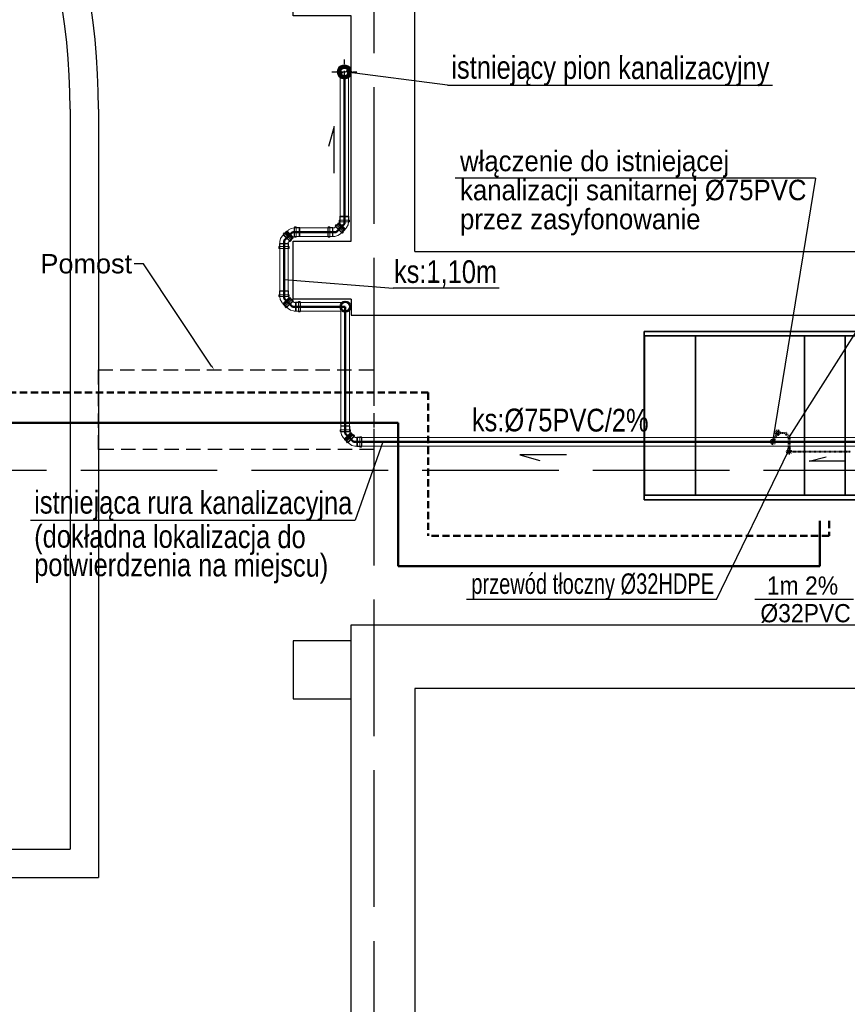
# Model space of a CAD drawing. Header units: millimetres. Extents: x -53858 to 733, y -20463 to 1307.
# Tile 4 of 256: x -50134 to -49407, y -19013 to -18148. Entities that reach past the tile are written whole.
import ezdxf
from ezdxf import colors
from ezdxf.entities.mleader import LeaderData, LeaderLine
from ezdxf.enums import TextEntityAlignment as Align
from ezdxf.math import Vec2, Vec3

# ---------------------------------------------------------------- set-up
doc = ezdxf.new("R2010")
doc.units = ezdxf.units.MM
for name, pattern in [('CONTINOUS', [0]), ('DASHDOT', [1, 0.5, -0.25, 0, -0.25]), ('DASHED', [19.049999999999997, 12.7, -6.35]), ('HIDDEN', [9.524999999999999, 6.35, -3.175]), ('XREF_2024_11_27_RZUT_BASEN_CAD$0$ACAD_ISO02W100', [15, 12, -3]), ('Środek', [29.999999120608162, 12.00000007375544, -5.999999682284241, 5.999999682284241, -5.999999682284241])]:
    doc.linetypes.add(name, pattern=pattern)
for name, color, linetype, lineweight in [('_HVAC_urzadzenia', 251, 'Continuous', 35), ('is_ct_centrale _zasilanie', 46, 'Continuous', 50), ('is_ct_centrale_powrot', 32, 'DASHED', 50), ('is_k_istniejąca rura kanalizacyjna', 80, 'Continuous', 50), ('is_k_podstropowa_opis_aran', 116, 'CONTINOUS', 30), ('is_k_przewod_ciś_aranz', 234, 'DASHDOT', 40), ('is_k_przewod_ciś_opis_aranz', 246, 'Continuous', 30), ('is_pomosty', 7, 'HIDDEN', 18), ('is_skropliny_opis_ALDI', 27, 'CONTINOUS', 30), ('Oś-1', 8, 'Środek', 25)]:
    doc.layers.add(name, color=color, linetype=linetype, lineweight=lineweight)
for name, color, linetype, lineweight, true_color in [('Fittings-2', 3, 'Continuous', 18, 0x00ff00), ('Kropla-1', 3, 'Continuous', 18, 0x00ff00), ('Oś-10', 3, 'Środek', 18, 0x00ff00), ('pipesocket-1', 3, 'Continuous', 18, 0x00ff00), ('Rury-3', 7, 'Continuous', 25, 0x00a693)]:
    doc.layers.add(name, color=color, linetype=linetype, lineweight=lineweight, true_color=true_color)
doc.layers.add('IS_PODKLAD', color=252, linetype='Continuous')
doc.layers.add('XREF_2024_11_27_RZUT_BASEN_CAD$0$_ściany', color=8, linetype='Continuous')
doc.styles.get("Standard").update_dxf_attribs({"font": 'arial.ttf'})
doc.styles.add('styl_FI', font='arial.ttf', dxfattribs={"width": 0.9, "height": 16})

# ---------------------------------------------------------------- blocks, each defined once
blk = doc.blocks.new('XREF_2024_11_27_RZUT_BASEN_CAD')
at = {"layer": 'XREF_2024_11_27_RZUT_BASEN_CAD$0$_ściany', "linetype": 'XREF_2024_11_27_RZUT_BASEN_CAD$0$ACAD_ISO02W100', "ltscale": 10}
for p, q in [((-49822.44360111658, -15657.63432427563), (-49822.44360111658, -20462.9633404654)), ((-53680.08059668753, -18543.92957778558), (-49212.83624911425, -18543.92957778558))]:
    blk.add_line(p, q, dxfattribs=at)
at = {"layer": 'XREF_2024_11_27_RZUT_BASEN_CAD$0$_ściany'}
for p, q in [((-49786.44360111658, -18351.92957778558), (-49786.44360111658, -16107.92957778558)), ((-50089.44360111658, -18226.92957778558), (-50089.44360111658, -18876.92957778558)), ((-50064.44360111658, -18226.92957778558), (-50064.44360111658, -18901.92957778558)), ((-49786.44360111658, -18351.92957778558), (-48939.9489098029, -18351.92957778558)), ((-49842.44360111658, -18393.92957778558), (-49842.44360111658, -18407.92957778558)), ((-49842.44360111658, -18407.92957778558), (-48939.9489098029, -18407.92957778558)), ((-49842.44360111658, -18679.92957778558), (-48939.9489098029, -18679.92957778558)), ((-49842.44360111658, -19163.92957778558), (-49842.44360111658, -18679.92957778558)), ((-51767.44360111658, -18876.92957778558), (-50089.44360111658, -18876.92957778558)), ((-51767.44360111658, -18901.92957778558), (-50064.44360111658, -18901.92957778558))]:
    blk.add_line(p, q, dxfattribs=at)
for points in [[(-49842.44360111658, -18393.92957778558), (-49893.44360111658, -18393.92957778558), (-49893.44360111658, -18342.92957778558), (-49842.44360111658, -18342.92957778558), (-49842.44360111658, -18144.92957778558), (-49893.44360111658, -18144.92957778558), (-49893.44360111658, -18093.92957778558), (-49842.44360111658, -18093.92957778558), (-49842.44360111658, -17876.92957778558), (-49893.44360111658, -17876.92957778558), (-49893.44360111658, -17825.92957778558), (-49842.44360111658, -17825.92957778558)], [(-49842.44360111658, -18693.92957778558), (-49893.44360111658, -18693.92957778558), (-49893.44360111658, -18744.92957778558), (-49842.44360111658, -18744.92957778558)], [(-48939.9489098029, -18735.92957778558), (-49786.44360111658, -18735.92957778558), (-49786.44360111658, -19798.66445561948), (-50123.44360111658, -20135.66445561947), (-50460.44360111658, -19798.66445561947), (-50460.44360111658, -19163.92957778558)]]:
    blk.add_lwpolyline(points, dxfattribs=at)
for radius in [598, 573]:
    blk.add_arc((-50662.44360111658, -18226.92957778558), radius, 0, 90, dxfattribs=at)
blk = doc.blocks.new('PIF_UN_S_W PVC-HT Bend GY_Wavin - socket_end-15712191-Etap 2 Kondygnacja P01_P01G _-3_22_ Copy 1')
at = {"layer": 'Fittings-2'}
for p, q in [((-16.00000000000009, 37.50000000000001), (-64, 37.50000000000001)), ((-64, -37.5), (-64, 37.50000000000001)), ((-64, 37.50000000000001), (-64, -37.5)), ((-15.20279579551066, 37.83021279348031), (-15.99999999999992, 37.5)), ((-4.596194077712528, 48.43681451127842), (-15.20279579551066, 37.83021279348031)), ((24.39518395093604, 77.428192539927), (-6.363961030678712, 46.66904755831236)), ((10.60660171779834, 67.17514421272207), (-6.363961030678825, 50.20458146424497)), ((-6.363961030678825, 50.20458146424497), (-6.363961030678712, 46.66904755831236)), ((50.20458146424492, -6.363961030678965), (-6.363961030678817, 50.20458146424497)), ((-6.363961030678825, 50.20458146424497), (50.20458146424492, -6.363961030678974)), ((-6.363961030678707, 46.66904755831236), (46.66904755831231, -6.363961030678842)), ((46.66904755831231, -6.363961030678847), (-6.363961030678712, 46.66904755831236)), ((48.43681451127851, -4.596194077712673), (-4.596194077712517, 48.43681451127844)), ((-4.596194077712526, 48.43681451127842), (48.43681451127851, -4.596194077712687)), ((17.67766952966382, 81.317279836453), (7.071067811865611, 70.71067811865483)), ((70.71067811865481, 7.071067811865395), (7.071067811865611, 70.71067811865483)), ((7.071067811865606, 70.71067811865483), (70.71067811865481, 7.07106781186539)), ((67.17514421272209, 10.60660171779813), (10.60660171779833, 67.17514421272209)), ((10.60660171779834, 67.17514421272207), (67.17514421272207, 10.60660171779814)), ((81.31727983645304, 17.67766952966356), (17.67766952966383, 81.317279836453)), ((17.67766952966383, 81.31727983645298), (81.31727983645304, 17.67766952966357)), ((22.62741699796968, 79.19595949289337), (21.21320343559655, 77.78174593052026)), ((77.7817459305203, 21.21320343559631), (21.21320343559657, 77.78174593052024)), ((21.21320343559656, 77.78174593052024), (77.78174593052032, 21.2132034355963)), ((79.19595949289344, 22.62741699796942), (22.62741699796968, 79.19595949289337)), ((22.62741699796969, 79.19595949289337), (79.19595949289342, 22.62741699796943)), ((77.42819253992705, 24.3951839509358), (24.39518395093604, 77.428192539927)), ((24.39518395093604, 77.428192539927), (77.42819253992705, 24.3951839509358)), ((46.66904755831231, -6.363961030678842), (77.42819253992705, 24.3951839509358)), ((50.20458146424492, -6.363961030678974), (67.17514421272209, 10.60660171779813)), ((70.71067811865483, 7.071067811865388), (81.31727983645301, 17.67766952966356)), ((77.78174593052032, 21.2132034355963), (79.19595949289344, 22.62741699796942)), ((-64, -37.5), (-16.00000000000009, -37.5)), ((37.83021279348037, -15.2027957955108), (48.43681451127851, -4.596194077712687)), ((46.66904755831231, -6.363961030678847), (50.20458146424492, -6.363961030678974))]:
    blk.add_line(p, q, dxfattribs=at)
at = {"layer": 'Fittings-2', "flags": 128}
blk.add_lwpolyline([(-16.0000000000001, -37.5), (10.36990329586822, -32.78695003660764), (33.47468407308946, -19.23137018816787), (37.8302127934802, -15.20279579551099)], dxfattribs=at)
at = {"layer": 'Oś-10'}
for p, q in [((-64.0000000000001, 0), (-1.015187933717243e-13, 0)), ((-1.015187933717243e-13, 0), (21.92031021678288, 21.92031021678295))]:
    blk.add_line(p, q, dxfattribs=at)
blk = doc.blocks.new('PIF_UN_S_W PVC-HT Bend GY_Wavin - socket_end-15712135-Etap 2 Kondygnacja P01_P01G _-3_22_ Copy 1')
at = {"layer": 'Fittings-2'}
for p, q in [((-16.00000000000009, 37.50000000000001), (-64, 37.50000000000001)), ((-64, -37.5), (-64, 37.50000000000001)), ((-64, 37.50000000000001), (-64, -37.5)), ((-15.20279579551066, 37.83021279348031), (-15.99999999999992, 37.5)), ((-4.596194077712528, 48.43681451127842), (-15.20279579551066, 37.83021279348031)), ((24.39518395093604, 77.428192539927), (-6.363961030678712, 46.66904755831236)), ((10.60660171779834, 67.17514421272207), (-6.363961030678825, 50.20458146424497)), ((-6.363961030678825, 50.20458146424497), (-6.363961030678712, 46.66904755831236)), ((50.20458146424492, -6.363961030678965), (-6.363961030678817, 50.20458146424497)), ((-6.363961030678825, 50.20458146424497), (50.20458146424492, -6.363961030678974)), ((-6.363961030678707, 46.66904755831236), (46.66904755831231, -6.363961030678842)), ((46.66904755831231, -6.363961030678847), (-6.363961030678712, 46.66904755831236)), ((48.43681451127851, -4.596194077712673), (-4.596194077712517, 48.43681451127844)), ((-4.596194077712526, 48.43681451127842), (48.43681451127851, -4.596194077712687)), ((17.67766952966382, 81.317279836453), (7.071067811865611, 70.71067811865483)), ((70.71067811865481, 7.071067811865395), (7.071067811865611, 70.71067811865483)), ((7.071067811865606, 70.71067811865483), (70.71067811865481, 7.07106781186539)), ((67.17514421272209, 10.60660171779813), (10.60660171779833, 67.17514421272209)), ((10.60660171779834, 67.17514421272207), (67.17514421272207, 10.60660171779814)), ((81.31727983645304, 17.67766952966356), (17.67766952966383, 81.317279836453)), ((17.67766952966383, 81.31727983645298), (81.31727983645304, 17.67766952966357)), ((22.62741699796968, 79.19595949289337), (21.21320343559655, 77.78174593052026)), ((77.7817459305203, 21.21320343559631), (21.21320343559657, 77.78174593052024)), ((21.21320343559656, 77.78174593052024), (77.78174593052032, 21.2132034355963)), ((79.19595949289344, 22.62741699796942), (22.62741699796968, 79.19595949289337)), ((22.62741699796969, 79.19595949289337), (79.19595949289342, 22.62741699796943)), ((77.42819253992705, 24.3951839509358), (24.39518395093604, 77.428192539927)), ((24.39518395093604, 77.428192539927), (77.42819253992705, 24.3951839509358)), ((46.66904755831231, -6.363961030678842), (77.42819253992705, 24.3951839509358)), ((50.20458146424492, -6.363961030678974), (67.17514421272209, 10.60660171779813)), ((70.71067811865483, 7.071067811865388), (81.31727983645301, 17.67766952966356)), ((77.78174593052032, 21.2132034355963), (79.19595949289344, 22.62741699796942)), ((-64, -37.5), (-16.00000000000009, -37.5)), ((37.83021279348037, -15.2027957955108), (48.43681451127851, -4.596194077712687)), ((46.66904755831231, -6.363961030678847), (50.20458146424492, -6.363961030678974))]:
    blk.add_line(p, q, dxfattribs=at)
at = {"layer": 'Fittings-2', "flags": 128}
blk.add_lwpolyline([(-16.0000000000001, -37.5), (10.36990329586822, -32.78695003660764), (33.47468407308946, -19.23137018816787), (37.8302127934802, -15.20279579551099)], dxfattribs=at)
at = {"layer": 'Oś-10'}
for p, q in [((-64.0000000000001, 0), (-1.015187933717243e-13, 0)), ((-1.015187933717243e-13, 0), (21.92031021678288, 21.92031021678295))]:
    blk.add_line(p, q, dxfattribs=at)
at = {"layer": 'pipesocket-1'}
for p, q in [((-64.00000000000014, 40.0000000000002), (-66.50000000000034, 37.50000000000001)), ((-16.00000000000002, 37.49999999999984), (-66.50000000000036, 37.50000000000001)), ((-66.50000000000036, 37.50000000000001), (-66.5000000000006, -37.49999999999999)), ((-66.5000000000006, -37.49999999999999), (-66.50000000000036, 37.50000000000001)), ((-33.00000000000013, 40.00000000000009), (-64.00000000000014, 40.0000000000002)), ((-64.00000000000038, -40.0000000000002), (-64.00000000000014, 40.0000000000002)), ((-64.00000000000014, 40.0000000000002), (-64.00000000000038, -40.0000000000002)), ((-18.00000000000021, 44.99999999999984), (-33.00000000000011, 44.99999999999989)), ((-33.00000000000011, 44.99999999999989), (-33.0000000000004, -45.0000000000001)), ((-33.0000000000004, -45.00000000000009), (-33.00000000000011, 44.99999999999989)), ((-33.00000000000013, 40.00000000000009), (-33.00000000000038, -40.00000000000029)), ((-33.00000000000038, -40.0000000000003), (-33.00000000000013, 40.00000000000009)), ((-18.00000000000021, 44.99999999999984), (-18.0000000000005, -45.00000000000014)), ((-18.0000000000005, -45.00000000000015), (-18.00000000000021, 44.99999999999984)), ((-16.00000000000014, 40.00000000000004), (-18.00000000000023, 40.00000000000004)), ((-18.00000000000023, 40.00000000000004), (-18.00000000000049, -40.00000000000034)), ((-18.00000000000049, -40.00000000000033), (-18.00000000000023, 40.00000000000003)), ((-16.00000000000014, 40.00000000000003), (-16.00000000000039, -40.00000000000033)), ((-16.00000000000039, -40.00000000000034), (-16.00000000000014, 40.00000000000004)), ((-16.00000000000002, 37.49999999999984), (-16.00000000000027, -37.50000000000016)), ((-16.00000000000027, -37.50000000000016), (-16.00000000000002, 37.49999999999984)), ((-66.5000000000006, -37.49999999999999), (-16.00000000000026, -37.50000000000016)), ((-66.5000000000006, -37.49999999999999), (-64.00000000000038, -40.0000000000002)), ((-64.00000000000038, -40.0000000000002), (-33.00000000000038, -40.0000000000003)), ((-33.0000000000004, -45.0000000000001), (-18.0000000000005, -45.00000000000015)), ((-18.00000000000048, -40.00000000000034), (-16.00000000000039, -40.00000000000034))]:
    blk.add_line(p, q, dxfattribs=at)
blk = doc.blocks.new('PIF_UN_S_W PVC-HT Cap GY_Wavin - socket_end-V417-Etap 2 Kondygnacja P01_P01G _-3_22_ Copy 1')
at = {"layer": 'Fittings-2'}
for centre, radius, start, end in [((5154.387442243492, -82961.8066531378), 59.00000000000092, 359.9999999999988, 179.9999999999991), ((5154.387442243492, -82961.8066531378), 59.00000000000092, 359.9999999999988, 179.9999999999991), ((5154.387442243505, -82961.8066531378), 55.00000000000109, 359.9999999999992, 179.9999999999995), ((5154.387442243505, -82961.8066531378), 55.00000000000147, 359.9999999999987, 179.9999999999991), ((5154.387442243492, -82961.8066531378), 59.00000000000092, 179.9999999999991, 359.9999999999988), ((5154.387442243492, -82961.8066531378), 59, 180, 0), ((5154.387442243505, -82961.8066531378), 55.00000000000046, 179.9999999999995, 359.9999999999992), ((5154.387442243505, -82961.8066531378), 55.00000000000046, 179.9999999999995, 359.9999999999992)]:
    blk.add_arc(centre, radius, start, end, dxfattribs=at)
at = {"layer": 'pipesocket-1'}
for radius, start, end in [(63.00000000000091, 0, 180), (63.00000000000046, 359.9999999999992, 179.9999999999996), (58.00000000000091, 0, 180), (58.00000000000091, 0, 180), (58.00000000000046, 359.9999999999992, 179.9999999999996), (58.00000000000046, 359.9999999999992, 179.9999999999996), (55, 0, 180), (55.00000000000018, 359.9999999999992, 179.9999999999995), (63.00000000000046, 179.9999999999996, 359.9999999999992), (63.00000000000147, 179.9999999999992, 359.9999999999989), (58.00000000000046, 179.9999999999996, 359.9999999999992), (58.00000000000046, 179.9999999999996, 359.9999999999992), (58.00000000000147, 179.9999999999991, 359.9999999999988), (58.00000000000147, 179.9999999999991, 359.9999999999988), (55.00000000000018, 179.9999999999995, 359.9999999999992), (55.00000000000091, 179.9999999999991, 359.9999999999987)]:
    blk.add_arc((5154.387442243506, -82961.8066531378), radius, start, end, dxfattribs=at)
blk = doc.blocks.new('A$C24163A98')
at = {"layer": 'Kropla-1'}
for centre, radius, start, end in [((10.99994504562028, 10.99995399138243), 5.5, 0, 180), ((10.99994504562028, 10.99995399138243), 5.500000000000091, 180, 0), ((10.99994504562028, 8.249953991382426), 2.750000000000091, 90, 270), ((10.99994504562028, 13.74995399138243), 2.75, 270, 90)]:
    blk.add_arc(centre, radius, start, end, dxfattribs=at)
at = {"layer": 'Oś-1'}
for p, q in [((10.99994504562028, -4.600861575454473e-05), (10.99994504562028, 21.99995399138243)), ((-5.495437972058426e-05, 10.99995399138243), (21.99994504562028, 10.99995399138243))]:
    blk.add_line(p, q, dxfattribs=at)
at = {"layer": 'Fittings-2', "xscale": 0.1, "yscale": 0.1, "zscale": 0.1}
blk.add_blockref('PIF_UN_S_W PVC-HT Cap GY_Wavin - socket_end-V417-Etap 2 Kondygnacja P01_P01G _-3_22_ Copy 1', (-504.4387991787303, 8307.18061930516), dxfattribs=at)
blk = doc.blocks.new('A$C07460B1E')
for p, q in [((234.9999864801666, 2175.960010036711), (2824.999986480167, 2175.960010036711)), ((234.9999864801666, 2135.960010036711), (234.9999864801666, 2175.960010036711)), ((2824.999986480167, 2135.960010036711), (2824.999986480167, 2175.960010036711)), ((234.9999864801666, 735.9600100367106), (234.9999864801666, 2135.960010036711)), ((234.9999864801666, 2105.960010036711), (236.9999864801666, 2105.960010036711)), ((236.9999864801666, 735.9600100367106), (236.9999864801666, 2135.960010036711)), ((236.9999864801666, 2135.960010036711), (2822.999986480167, 2135.960010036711)), ((683.9999864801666, 735.9600100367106), (683.9999864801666, 2135.960010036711)), ((1641.999986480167, 735.9600100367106), (1641.999986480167, 2135.960010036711)), ((1998.999986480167, 735.9600100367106), (1998.999986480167, 2135.960010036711)), ((2822.999986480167, 735.9600100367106), (2822.999986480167, 2135.960010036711)), ((2824.999986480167, 2105.960010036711), (2822.999986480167, 2105.960010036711)), ((2824.999986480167, 735.9600100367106), (2824.999986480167, 2135.960010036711)), ((234.9999864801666, 765.9600100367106), (236.9999864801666, 765.9600100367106)), ((234.9999864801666, 735.9600100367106), (234.9999864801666, 695.9600100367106)), ((234.9999864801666, 695.9600100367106), (2824.999986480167, 695.9600100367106)), ((236.9999864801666, 735.9600100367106), (2822.999986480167, 735.9600100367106)), ((2824.999986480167, 765.9600100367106), (2822.999986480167, 765.9600100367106)), ((2824.999986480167, 735.9600100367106), (2824.999986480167, 695.9600100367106))]:
    blk.add_line(p, q)

msp = doc.modelspace()

# ---------------------------------------------------------------- linework, layer by layer
at = {"layer": 'is_ct_centrale _zasilanie'}
for p, q in [((-50332.41625187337, -18502.47228132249), (-49801.30254854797, -18502.4722813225)), ((-49801.30254854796, -18628.36627598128), (-49801.30254854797, -18502.4722813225)), ((-49430.86859764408, -18628.36627598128), (-49430.86859764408, -18588.62930932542)), ((-49801.30254854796, -18628.36627598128), (-49430.86859764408, -18628.36627598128))]:
    msp.add_line(p, q, dxfattribs=at)
at = {"layer": 'is_ct_centrale_powrot', "ltscale": 0.5}
for p, q in [((-49774.70254854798, -18475.87228132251), (-50359.01625187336, -18475.87228132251)), ((-49774.70254854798, -18475.87228132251), (-49774.70254854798, -18601.7662759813)), ((-49422.6186141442, -18588.62930932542), (-49422.61861414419, -18601.7662759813)), ((-49422.61861414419, -18601.7662759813), (-49774.70254854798, -18601.7662759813))]:
    msp.add_line(p, q, dxfattribs=at)
at = {"layer": 'is_k_istniejąca rura kanalizacyjna', "lineweight": 20}
for p, q in [((-49852.19360111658, -18321.24637793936), (-49852.19360111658, -18199.37612153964)), ((-49844.69360111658, -18321.24637793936), (-49844.68531784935, -18199.34679802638)), ((-49887.76040127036, -18331.17957778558), (-49862.7268009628, -18331.17957778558)), ((-49887.76040127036, -18338.67957778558), (-49862.7268009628, -18338.67957778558)), ((-49905.19360111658, -18349.4127776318), (-49905.19360111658, -18386.81158147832)), ((-49897.69360111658, -18349.4127776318), (-49897.69360111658, -18386.81158147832)), ((-49886.96040127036, -18396.74478132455), (-49849.67344374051, -18396.74478132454)), ((-49843.9234437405, -18508.60608117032), (-49843.92344374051, -18402.49478132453)), ((-49886.96040127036, -18404.24478132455), (-49851.4234437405, -18404.24478132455)), ((-49851.4234437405, -18508.60608117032), (-49851.4234437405, -18404.24478132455)), ((-49839.38308951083, -18522.91616185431), (-49378.20506814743, -18522.95579165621)), ((-49838.86996431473, -18515.40625973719), (-49378.20506814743, -18515.42277037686))]:
    msp.add_line(p, q, dxfattribs=at)
at = {"layer": 'is_k_istniejąca rura kanalizacyjna'}
for p, q in [((-49848.44360111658, -18200.59058334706), (-49848.44360111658, -18327.64637793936)), ((-49848.44360111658, -18327.64637793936), (-49855.7268009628, -18334.92957778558)), ((-49851.20131756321, -18330.40409438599), (-49855.7268009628, -18334.92957778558)), ((-49853.85296799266, -18327.75244395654), (-49853.28728256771, -18327.18675853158)), ((-49853.85296799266, -18327.75244395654), (-49848.54966713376, -18333.05574481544)), ((-49853.28728256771, -18327.18675853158), (-49847.98398170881, -18332.49005939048)), ((-49851.20131756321, -18330.40409438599), (-49850.63563213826, -18329.83840896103)), ((-49851.20131756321, -18330.40409438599), (-49850.63563213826, -18329.83840896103)), ((-49848.44360111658, -18327.64637793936), (-49850.63563213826, -18329.83840896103)), ((-49847.98398170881, -18332.49005939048), (-49848.54966713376, -18333.05574481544)), ((-49894.16040127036, -18334.92957778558), (-49901.44360111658, -18342.2127776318)), ((-49896.91811771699, -18337.68729423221), (-49901.44360111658, -18342.2127776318)), ((-49901.44360111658, -18393.21158147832), (-49901.44360111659, -18342.21277763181)), ((-49899.00408272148, -18334.46995837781), (-49899.56976814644, -18335.03564380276)), ((-49894.26646728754, -18340.33894466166), (-49899.56976814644, -18335.03564380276)), ((-49893.70078186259, -18339.77325923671), (-49899.00408272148, -18334.46995837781)), ((-49896.91811771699, -18337.68729423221), (-49896.35243229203, -18337.12160880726)), ((-49896.91811771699, -18337.68729423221), (-49896.35243229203, -18337.12160880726)), ((-49894.16040127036, -18334.92957778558), (-49896.35243229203, -18337.12160880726)), ((-49894.26646728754, -18340.33894466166), (-49893.70078186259, -18339.77325923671)), ((-49855.7268009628, -18334.92957778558), (-49894.16040127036, -18334.92957778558)), ((-49896.59991966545, -18392.75196207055), (-49901.90322052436, -18398.05526292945)), ((-49901.44360111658, -18393.21158147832), (-49899.2515700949, -18395.4036125)), ((-49901.44360111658, -18393.21158147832), (-49894.16040127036, -18400.49478132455)), ((-49896.03423424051, -18393.3176474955), (-49901.3375350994, -18398.6209483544)), ((-49896.03423424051, -18393.3176474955), (-49896.59991966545, -18392.75196207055)), ((-49901.90322052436, -18398.05526292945), (-49901.3375350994, -18398.6209483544)), ((-49898.68588466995, -18395.96929792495), (-49899.2515700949, -18395.4036125)), ((-49898.68588466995, -18395.96929792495), (-49899.2515700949, -18395.4036125)), ((-49898.68588466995, -18395.96929792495), (-49894.16040127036, -18400.49478132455)), ((-49847.67344374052, -18400.49478132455), (-49894.16040127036, -18400.49478132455)), ((-49847.67344374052, -18400.49478132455), (-49847.6734437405, -18511.90608117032)), ((-49842.82976228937, -18511.44646176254), (-49848.13306314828, -18516.74976262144)), ((-49847.6734437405, -18511.90608117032), (-49845.48141271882, -18514.09811219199)), ((-49847.6734437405, -18511.90608117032), (-49840.39024389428, -18519.18928101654)), ((-49842.26407686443, -18512.0121471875), (-49847.56737772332, -18517.31544804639)), ((-49844.91572729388, -18514.66379761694), (-49845.48141271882, -18514.09811219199)), ((-49844.91572729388, -18514.66379761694), (-49845.48141271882, -18514.09811219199)), ((-49844.91572729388, -18514.66379761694), (-49840.39024389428, -18519.18928101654)), ((-49842.26407686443, -18512.0121471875), (-49842.82976228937, -18511.44646176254)), ((-49848.13306314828, -18516.74976262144), (-49847.56737772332, -18517.31544804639)), ((-49371.80506764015, -18519.18928101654), (-49840.39024389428, -18519.18928101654))]:
    msp.add_line(p, q, dxfattribs=at)
at = {"layer": 'is_k_istniejąca rura kanalizacyjna', "color": 116, "true_color": 0x136734}
for radius in [4.5, 3.75]:
    msp.add_circle((-49848.44360111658, -18194.29058334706), radius, dxfattribs=at)
at = {"layer": 'is_k_istniejąca rura kanalizacyjna'}
msp.add_circle((-49847.67344374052, -18400.49478132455), 4.25, dxfattribs=at)
at = {"layer": 'is_k_podstropowa_opis_aran'}
for p, q in [((-49757.72302882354, -18205.92684955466), (-49848.44360111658, -18194.29058334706)), ((-49757.72302882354, -18205.92684955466), (-49472.43412846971, -18205.92684955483)), ((-49857.38795405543, -18242.27409659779), (-49862.41723752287, -18259.83262804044)), ((-49857.38250189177, -18283.19928634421), (-49857.38795405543, -18242.27409659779)), ((-49901.44360111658, -18376.65986111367), (-49805.68238072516, -18384.26804108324)), ((-49712.5409580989, -18384.26804108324), (-49805.68238072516, -18384.26804108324)), ((-49814.75198785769, -18519.18928101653), (-49838.91753738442, -18587.86804745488)), ((-49653.34028961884, -18530.4582385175), (-49694.26547936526, -18530.45278635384)), ((-49694.26547936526, -18530.45278635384), (-49676.70828857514, -18535.48674803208)), ((-50124.20643773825, -18587.86804745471), (-49838.91753738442, -18587.86804745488))]:
    msp.add_line(p, q, dxfattribs=at)
at = {"layer": 'is_k_przewod_ciś_aranz', "lineweight": 60}
for p, q in [((-49471.95953106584, -18519.18928101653), (-49467.78915148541, -18511.14142593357, -2.168515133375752e-09)), ((-49457.78915148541, -18514.6769598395, -2.168515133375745e-09), (-49461.32468539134, -18511.14142593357, -2.168515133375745e-09)), ((-49457.78915148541, -18527.5300401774, -2.168515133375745e-09), (-49457.78915148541, -18514.6769598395, -2.168515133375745e-09))]:
    msp.add_line(p, q, dxfattribs=at)
at = {"layer": 'is_k_przewod_ciś_aranz'}
for p, q in [((-49467.78915148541, -18511.14142593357, -2.168515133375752e-09), (-49461.32468539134, -18511.14142593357, -2.168515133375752e-09)), ((-49457.78915148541, -18527.5300401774, -2.168515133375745e-09), (-49403.72843931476, -18527.5300401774))]:
    msp.add_line(p, q, dxfattribs=at)
at = {"layer": 'is_k_przewod_ciś_aranz', "lineweight": 60}
for centre in [(-49467.78915148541, -18511.14142593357, -2.168515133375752e-09), (-49471.95953106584, -18519.1892810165), (-49457.78915148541, -18527.5300401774, -2.168515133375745e-09)]:
    msp.add_circle(centre, 1.6, dxfattribs=at)
at = {"layer": 'is_k_przewod_ciś_opis_aranz'}
for p, q in [((-49434.50221274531, -18287.42148397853), (-49751.05269581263, -18287.42148397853)), ((-49434.50221274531, -18287.42148397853), (-49472.39266243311, -18519.18928101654)), ((-49375.33753917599, -18385.02482812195), (-49457.78915148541, -18514.6769598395, -2.168515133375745e-09)), ((-49521.57229257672, -18657.61352379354), (-49458.5662359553, -18527.5300401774, -2.748674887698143e-09)), ((-49521.57229257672, -18657.61352379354), (-49741.10757027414, -18657.61352379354))]:
    msp.add_line(p, q, dxfattribs=at)
at = {"layer": 'is_k_przewod_ciś_opis_aranz', "elevation": -0.0008431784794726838}
msp.add_lwpolyline([(-49409.44406527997, -18536.0705355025), (-49440.14654410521, -18536.07053371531), (-49425.12521236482, -18532.29474907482)], dxfattribs=at)
at = {"layer": 'is_pomosty', "linetype": 'DASHED', "lineweight": 30}
msp.add_lwpolyline([(-50064.44360111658, -18525.8722813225), (-50064.44360111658, -18455.87228132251), (-49822.44360111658, -18455.87228132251), (-49822.44360111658, -18525.87228132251)], close=True, dxfattribs=at)
at = {"layer": 'is_skropliny_opis_ALDI'}
msp.add_line((-49487.80960119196, -18657.40188714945), (-49401.15684407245, -18657.40188714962), dxfattribs=at)
at = {"layer": 'Oś-1'}
for p, q in [((-49848.44360111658, -18321.24637793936), (-49848.44360111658, -18327.64637793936)), ((-49901.44360111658, -18342.2127776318), (-49901.44360111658, -18345.31277763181)), ((-49887.76040127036, -18334.92957778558), (-49894.16040127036, -18334.92957778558)), ((-49855.7268009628, -18334.92957778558), (-49858.82680096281, -18334.92957778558)), ((-49901.44360111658, -18386.81158147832), (-49901.44360111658, -18393.21158147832)), ((-49894.16040127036, -18400.49478132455), (-49891.06040127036, -18400.49478132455)), ((-49847.6734437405, -18505.50608117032), (-49847.6734437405, -18511.90608117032)), ((-49840.39024389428, -18519.18928101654), (-49837.29024389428, -18519.18928101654))]:
    msp.add_line(p, q, dxfattribs=at)
at = {"layer": 'Rury-3'}
for p, q in [((-49852.19360111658, -18321.24637793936), (-49844.69360111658, -18321.24637793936)), ((-49887.76040127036, -18338.67957778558), (-49887.76040127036, -18331.17957778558)), ((-49858.82680096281, -18331.17957778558), (-49858.82680096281, -18338.67957778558)), ((-49897.69360111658, -18345.31277763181), (-49905.19360111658, -18345.31277763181)), ((-49897.69360111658, -18386.81158147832), (-49905.19360111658, -18386.81158147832)), ((-49891.06040127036, -18396.74478132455), (-49891.06040127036, -18404.24478132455)), ((-49843.9234437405, -18505.50608117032), (-49851.4234437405, -18505.50608117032)), ((-49837.29024389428, -18515.43928101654), (-49837.29024389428, -18522.93928101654))]:
    msp.add_line(p, q, dxfattribs=at)

# ---------------------------------------------------------------- block references
at = {"layer": '_HVAC_urzadzenia', "xscale": 0.09999999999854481, "yscale": 0.09999999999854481, "zscale": 0.09999999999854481}
msp.add_blockref('A$C07460B1E', (-49608.44359976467, -18639.72535278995), dxfattribs=at)
msp.add_blockref('A$C07460B1E', (-49608.44359976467, -18639.72535278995), dxfattribs=at)
at = {"layer": 'is_k_istniejąca rura kanalizacyjna'}
msp.add_blockref('A$C24163A98', (-49859.44354616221, -18205.29053733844), dxfattribs=at)
at = {"layer": 'is_k_istniejąca rura kanalizacyjna', "yscale": 0.1, "zscale": 0.1}
for name, p, xscale, rotation in [('PIF_UN_S_W PVC-HT Bend GY_Wavin - socket_end-15712191-Etap 2 Kondygnacja P01_P01G _-3_22_ Copy 1', (-49855.7268009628, -18334.92957778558), -0.1, 45.00000000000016), ('PIF_UN_S_W PVC-HT Bend GY_Wavin - socket_end-15712135-Etap 2 Kondygnacja P01_P01G _-3_22_ Copy 1', (-49848.44360111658, -18327.64637793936), -0.1, 90), ('PIF_UN_S_W PVC-HT Bend GY_Wavin - socket_end-15712135-Etap 2 Kondygnacja P01_P01G _-3_22_ Copy 1', (-49894.16040127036, -18334.92957778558), 0.1, 180), ('PIF_UN_S_W PVC-HT Bend GY_Wavin - socket_end-15712191-Etap 2 Kondygnacja P01_P01G _-3_22_ Copy 1', (-49901.44360111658, -18342.2127776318), 0.1, 224.9999999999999), ('PIF_UN_S_W PVC-HT Bend GY_Wavin - socket_end-15712135-Etap 2 Kondygnacja P01_P01G _-3_22_ Copy 1', (-49901.44360111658, -18393.21158147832), 0.1, 270), ('PIF_UN_S_W PVC-HT Bend GY_Wavin - socket_end-15712191-Etap 2 Kondygnacja P01_P01G _-3_22_ Copy 1', (-49894.16040127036, -18400.49478132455), 0.1, 314.9999999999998), ('PIF_UN_S_W PVC-HT Bend GY_Wavin - socket_end-15712135-Etap 2 Kondygnacja P01_P01G _-3_22_ Copy 1', (-49847.6734437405, -18511.90608117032), 0.1, 270), ('PIF_UN_S_W PVC-HT Bend GY_Wavin - socket_end-15712191-Etap 2 Kondygnacja P01_P01G _-3_22_ Copy 1', (-49840.39024389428, -18519.18928101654), 0.1, 314.9999999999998)]:
    msp.add_blockref(name, p, dxfattribs=dict(at, xscale=xscale, rotation=rotation))
at = {"layer": 'IS_PODKLAD'}
msp.add_blockref('XREF_2024_11_27_RZUT_BASEN_CAD', (0, 0), dxfattribs=at)

# ---------------------------------------------------------------- texts
at = {"layer": 'is_k_podstropowa_opis_aran', "style": 'styl_FI', "width": 0.8}
for s, p in [('istniejący pion kanalizacyjny', (-49754.49437705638, -18200.18867921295, -1.687716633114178e-09)), ('istniejąca rura kanalizacyjna', (-50120.97778597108, -18582.129877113, -1.687716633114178e-09)), ('(dokładna lokalizacja do ', (-50120.97778597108, -18612.01082341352, -1.687716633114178e-09)), ('potwierdzenia na miejscu)', (-50120.97778597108, -18637.01082341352, -1.687716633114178e-09))]:
    msp.add_text(s, height=20, rotation=359.8755089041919, dxfattribs=at).set_placement(p)
for s, p in [('ks:1,10m', (-49759.56818884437, -18370.95575854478, 1.128562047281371e-07)), ('ks:%%C75PVC/2%%%', (-49658.78666438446, -18499.87699847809, 1.128562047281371e-07))]:
    msp.add_text(s, height=20, rotation=359.8755089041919, dxfattribs=at).set_placement(p, align=Align.MIDDLE)
at = {"layer": 'is_k_przewod_ciś_opis_aranz', "char_height": 18, "attachment_point": 1, "rotation": 0.0111237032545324, "style": 'styl_FI'}
for s, width, gutter_width, insert, line_spacing_factor in [('włączenie do istniejącej kanalizacji sanitarnej %%C75PVC przez zasyfonowanie', 333.9171194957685, 90, (-49746.83864111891, -18263.48710710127), 0.85), ('{\\W0.7;przewód tłoczny %%C32HDPE}', 278.7401606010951, 100, (-49736.90225996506, -18634.73609033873), 0.9)]:
    msp.add_mtext_dynamic_manual_height_columns(s, width=width, gutter_width=gutter_width, heights=[0], dxfattribs=dict(at, insert=insert, line_spacing_factor=line_spacing_factor))
at = {"layer": 'is_skropliny_opis_ALDI', "style": 'styl_FI', "width": 0.9}
for s, p in [('1m 2%%%', (-49477.27551860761, -18653.36660023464)), ('%%C32PVC', (-49482.95985434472, -18677.63485614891, -13989.84817766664))]:
    msp.add_text(s, height=16, dxfattribs=at).set_placement(p)

# ---------------------------------------------------------------- leaders
at = {"layer": 'is_pomosty', "linetype": 'Continuous'}
ml = msp.add_multileader_mtext('Standard', dxfattribs=at)
ml.set_content('Pomost', color=256)
ml.set_leader_properties()
ml.build(insert=Vec2(0, 0))
ctx = ml.context
ctx.base_point, ctx.char_height, ctx.plane_origin = Vec3(-50115.49205147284, -18362.82869618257), 17, Vec3(-49953.92815773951, -18357.15419410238)
ctx.text_align_type = 2
notes = []
notes.append((ctx, [(1, (1, 1, 0), (-50024.98591231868, -18362.82869618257), (-1, 0), 8, [(0, [(-49962.8443967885, -18455.87228132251)], 0, [])])]))
ctx.mtext.insert, ctx.mtext.alignment, ctx.mtext.flow_direction = Vec3(-50034.98591231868, -18354.18954202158), 3, 5
for ctx, leaders in notes:
    for number, flags, end, landing, length, lines in leaders:
        leader = LeaderData()
        leader.index, (leader.has_last_leader_line, leader.has_dogleg_vector, leader.attachment_direction) = number, flags
        leader.last_leader_point, leader.dogleg_vector, leader.dogleg_length = Vec3(end), Vec3(landing), length
        for number, points, colour, breaks in lines:
            line = LeaderLine()
            line.index, line.vertices, line.color, line.breaks = number, Vec3.list(points), colors.encode_raw_color(colour), breaks
            leader.lines.append(line)
        ctx.leaders.append(leader)

doc.saveas('drawing.dxf')
